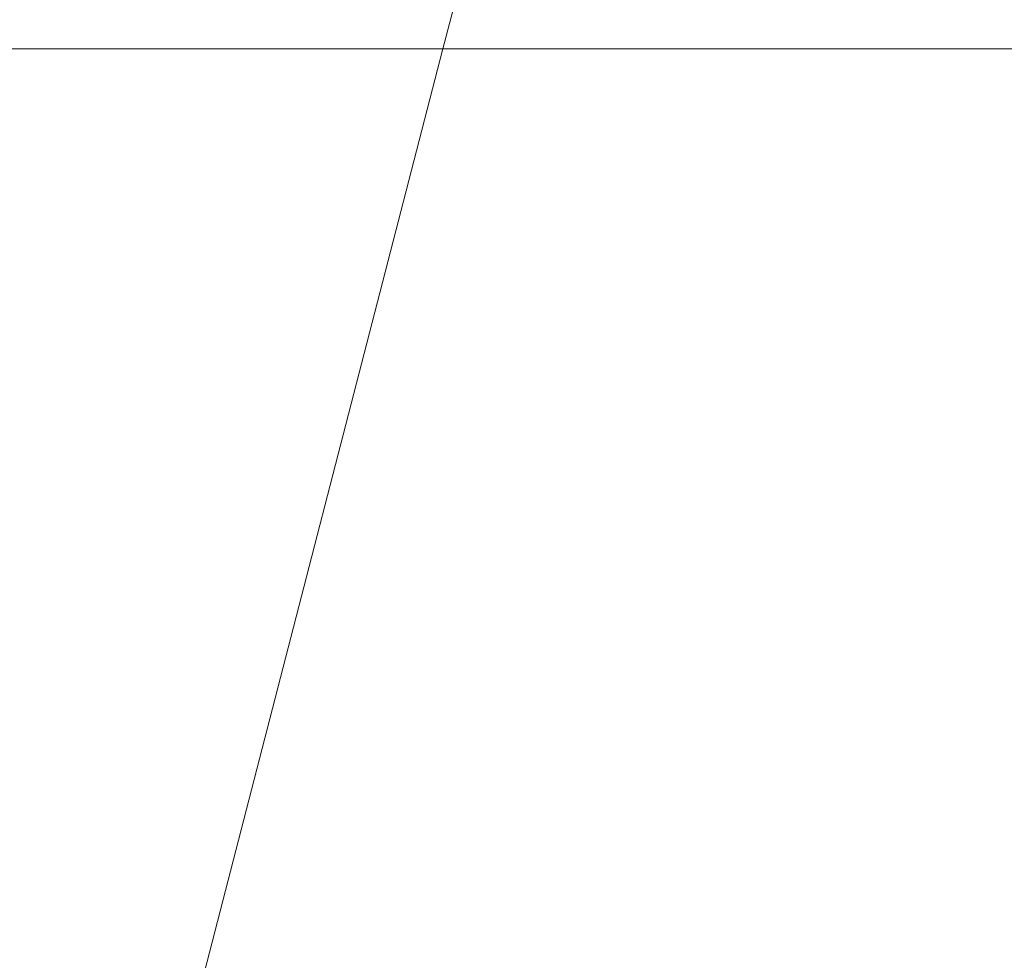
# Model space of a CAD drawing. Header units: millimetres. Extents: x -6861 to -4773, y 84 to 6892.
# Tile 77 of 108: x -6111.461 to -6111.075, y 6630.638 to 6631.007. Entities that reach past the tile are written whole.
import ezdxf

# ---------------------------------------------------------------- set-up
doc = ezdxf.new("R2010")
doc.units = ezdxf.units.MM
doc.layers.add('A-DETL-GENF', color=7, linetype='Continuous', lineweight=9)
doc.layers.add('E-LITE-EQPM', color=7, linetype='Continuous', lineweight=20)

# ---------------------------------------------------------------- blocks, each defined once
blk = doc.blocks.new('01 PODIUM EMPOTRADO CON MARCO 1_glb - PODIUM EMPOTRADO CON MARCO 3_dwg_NS-2254 ÍßÁ_1_5Ð_$$_É_îAÔO-V2-Planta_PDF')
at = {"lineweight": 9}
for p, q in [((-4.33013, -2.5), (-2.00439, -6.5283)), ((-2.00439, -6.5283), (-0.81699, -8.58494))]:
    blk.add_line(p, q, dxfattribs=at)
blk = doc.blocks.new('01 PODIUM EMPOTRADO CON MARCO 1_glb - 01 PODIUM EMPOTRADO CON MARCO 1-665813-Planta_PDF')
at = {"extrusion": (0, 0, -1), "zscale": -0.9999999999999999, "rotation": 164.4887155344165}
blk.add_blockref('01 PODIUM EMPOTRADO CON MARCO 1_glb - PODIUM EMPOTRADO CON MARCO 3_dwg_NS-2254 ÍßÁ_1_5Ð_$$_É_îAÔO-V2-Planta_PDF', (3232.68648, 6625.24121), dxfattribs=at)
blk = doc.blocks.new('01 PODIUM EMPOTRADO CON MARCO 1_glb - 01 PODIUM EMPOTRADO CON MARCO 1-V3-Planta_PDF')
at = {"extrusion": (0, 0, -1), "zscale": -0.9999999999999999, "rotation": 164.4887155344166}
blk.add_blockref('01 PODIUM EMPOTRADO CON MARCO 1_glb - PODIUM EMPOTRADO CON MARCO 3_dwg_NS-2254 ÍßÁ_1_5Ð_$$_É_îAÔO-V2-Planta_PDF', (3232.68648, 6625.24121), dxfattribs=at)

msp = doc.modelspace()

# ---------------------------------------------------------------- hatches: boundary and pattern name
at = {"layer": 'A-DETL-GENF', "true_color": 0xaaaaaa}
h = msp.add_hatch(dxfattribs=at)
h.set_pattern_fill('FP_1', color=253, style=0, pattern_type=2)
h.set_pattern_definition([(45, (-2874.932, 0), (-10.606602, 10.606602), []), (135, (-2874.932, 0), (-10.606602, -10.606602), [])])
h.paths.add_polyline_path([(-6123.89137, 6266.8957), (-5885.99137, 6266.8957), (-5885.99137, 6892.4957), (-6123.89137, 6892.4957), (-6123.89137, 6630.9957), (-5928.89137, 6630.9957), (-5928.89137, 6527.9957), (-6123.89137, 6527.9957), (-6123.89137, 6291.18408)])

# ---------------------------------------------------------------- linework, layer by layer
at = {"layer": 'E-LITE-EQPM', "color": 253, "true_color": 0xaaaaaa}
msp.add_line((-6123.89137, 6630.9957), (-5928.89137, 6630.9957), dxfattribs=at)

# ---------------------------------------------------------------- block references
at = {"layer": 'E-LITE-EQPM'}
for name in ['01 PODIUM EMPOTRADO CON MARCO 1_glb - 01 PODIUM EMPOTRADO CON MARCO 1-665813-Planta_PDF', '01 PODIUM EMPOTRADO CON MARCO 1_glb - 01 PODIUM EMPOTRADO CON MARCO 1-V3-Planta_PDF']:
    msp.add_blockref(name, (-2874.93154, 0), dxfattribs=at)

doc.saveas('drawing.dxf')
